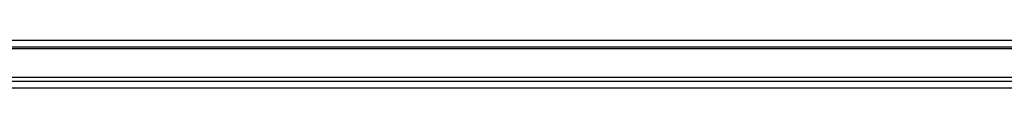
# Model space of a CAD drawing. Header units: millimetres. Extents: x 0 to 420, y 0 to 297.
# Tile 7 of 62: x 152.594 to 171.369, y 120.928 to 121.838. Entities that reach past the tile are written whole.
import ezdxf

# ---------------------------------------------------------------- set-up
doc = ezdxf.new("R2010")
doc.units = ezdxf.units.MM

msp = doc.modelspace()

# ---------------------------------------------------------------- linework, layer by layer
at = {"color": 7, "linetype": 'Continuous', "lineweight": 25}
for p, q in [((116.31152, 121.83785), (188.06152, 121.83785)), ((116.31152, 121.70935), (188.06152, 121.70935)), ((186.12652, 121.67035), (118.82652, 121.67035)), ((185.30435, 121.12535), (119.0837, 121.12535)), ((119.08198, 120.92785), (185.30607, 120.92785)), ((119.08307, 121.05285), (185.30498, 121.05285))]:
    msp.add_line(p, q, dxfattribs=at)

doc.saveas('drawing.dxf')
